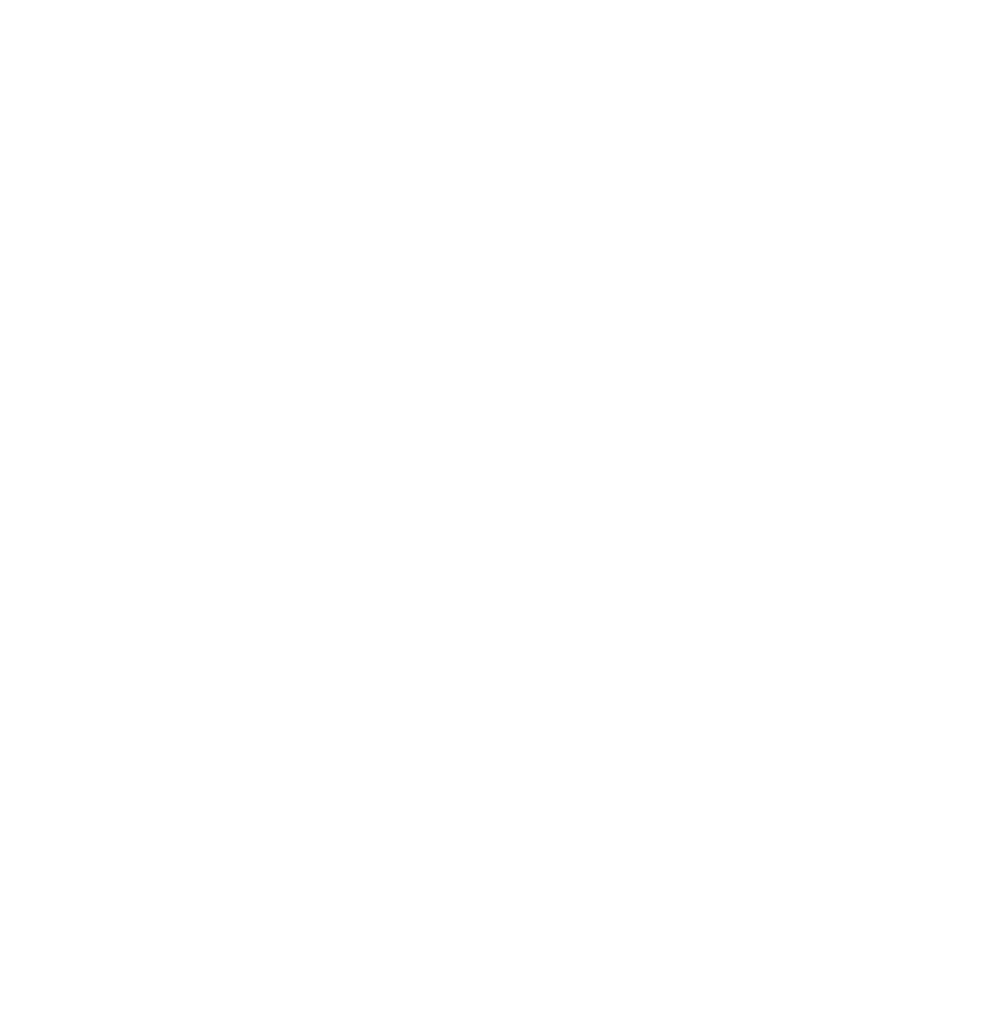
# Model space of a CAD drawing. Header units: millimetres. Extents: x 448962 to 1592680, y -326645 to -197113.
# Tile 132 of 256: x 676320 to 698848, y -310697 to -287272. Entities that reach past the tile are written whole.
import ezdxf

# ---------------------------------------------------------------- set-up
doc = ezdxf.new("R2010")
doc.units = ezdxf.units.MM
doc.styles.add('ГОСТ', font='GOST_Common.ttf')

msp = doc.modelspace()

# ---------------------------------------------------------------- texts
at = {"insert": (676311.7, -270795.5), "char_height": 300, "width": 18500, "attachment_point": 1, "style": 'ГОСТ'}
msp.add_mtext('\\pi-900,l900,t900;{\\C7;1.^IАрмирование монолитной плиты  состоит из основного армирования ∅10 А500С с шагом  200х200мм  в нижней зоне, основного армирования ∅10 А500С с шагом  200х200мм  в  верхней зоне и дополнительного армирования, указанного на схемах армирования.\\P2.^IАрмирование плиты предусмотрено отдельными  стержнями заводской длины по осям Х и Y. При недостатке заводской длины стержней для армирования плиты, стыки стержней осуществлять внахлестку без  сварки. Стыки арматуры внахлестку должны располагаться вразбежку (через шаг). См. деталь стыковки арматуры.\\P3.^IВерхнюю и нижнюю арматуру вязать вязальной проволокой через пересечение.  Стержни основной и дополнительной арматуры укладывать в соответствии с сечениями .\\P4.^IПо периметру плиты и у отверстий  у концов основной арматуры устанавливать П-образные элементы Ск1.\\P5.^I Для фиксации в проектном положении стержней верхней сетки устанавливать фиксаторы Ф1 с шагом 600х600мм.\\P6.^IДиаметр оправки стержня при d<20мм - 5d, при d≥20мм - 8d\\P7.^IКаркасы поперечного армирования устанавливаются до начала устройство верхней сетки армирования.}', dxfattribs=at)

doc.saveas('drawing.dxf')
